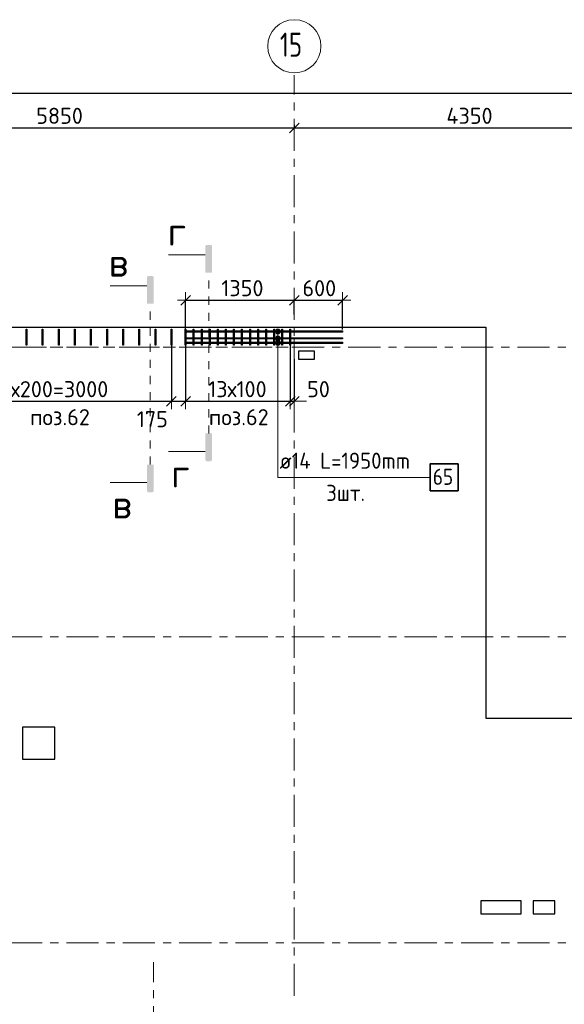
# Model space of a CAD drawing. Header units: metres. Extents: x -38 to 99, y -15 to 21.
# Tile 11 of 88: x 35 to 42, y 8 to 20. Entities that reach past the tile are written whole.
import ezdxf

# ---------------------------------------------------------------- set-up
doc = ezdxf.new("R2010")
doc.units = ezdxf.units.M
doc.header["$PDMODE"] = 65
for name, pattern in [('______11', [0.5, 0.4, -0.05, 0, -0.05]), ('______2', [0.0405, 0.03, -0.0105]), ('______3', [0.5, 0.4, -0.1]), ('______5', [1.1, 0.8, -0.1, 0.1, -0.1]), ('______9', [0.015, 0, -0.015])]:
    doc.linetypes.add(name, pattern=pattern)
for name, color, linetype, lineweight in [('XR$2$Осевая линия (1)', 7, '______5', 13), ('XR$2$Размерная линия (1)', 7, 'Continuous', 13), ('XR$4$Арм.стержн. Доп. арматура', 180, 'Continuous', 35), ('XR$4$Арм.стержн. Хомут', 240, 'Continuous', 35), ('XR$4$Балка (1)', 7, '______3', 13), ('XR$4$Перекрытие (1)', 7, 'Continuous', 35), ('XR$4$Размерная линия (1)', 7, 'Continuous', 13), ('XR$4$Текст_ общее_1', 7, 'Continuous', 13)]:
    doc.layers.add(name, color=color, linetype=linetype, lineweight=lineweight)
doc.styles.add('ISOCPEUR', font='txt')
doc.dimstyles.new('DIMSTYLE_3', dxfattribs={"dimtxt": 0.2, "dimasz": 0.2, "dimexe": 0, "dimexo": 0, "dimgap": 0.1, "dimtad": 2, "dimdec": 0, "dimlfac": 1000, "dimrnd": 5, "dimzin": 12, "dimdsep": 46, "dimtxsty": 'ISOCPEUR', "dimblk1": 'ALL_ML_STRICH', "dimblk2": 'ALL_ML_STRICH', "dimsah": 1, "dimcen": 0, "dimclrd": 7, "dimclre": 256, "dimclrt": 7, "dimadec": 0, "dimazin": 0, "dimtfac": 1, "dimtdec": 0, "dimtix": 1, "dimtmove": 2, "dimatfit": 3, "dimfxl": 0, "dimtzin": 0, "dimlwd": 0, "dimlwe": -3, "dimarcsym": 0})
doc.dimstyles.new('DIMSTYLE_33', dxfattribs={"dimtxt": 0.2, "dimasz": 0.2, "dimexe": 0, "dimexo": 0, "dimgap": 0.1, "dimtad": 2, "dimdec": 0, "dimlfac": 1000, "dimrnd": 5, "dimzin": 12, "dimdsep": 46, "dimtxsty": 'ISOCPEUR', "dimblk1": 'ALL_ML_STRICH', "dimblk2": 'ALL_ML_STRICH', "dimsah": 1, "dimcen": 0, "dimclrd": 7, "dimclre": 256, "dimclrt": 7, "dimadec": 0, "dimazin": 0, "dimtfac": 1, "dimtdec": 0, "dimtix": 1, "dimtmove": 2, "dimatfit": 3, "dimfxl": 0, "dimtvp": 1.2, "dimtzin": 0, "dimlwd": 0, "dimlwe": -3, "dimarcsym": 0})
doc.dimstyles.new('DIMSTYLE_34', dxfattribs={"dimtxt": 0.2, "dimasz": 0.2, "dimexe": 0, "dimexo": 0, "dimgap": 0.1, "dimtad": 0, "dimdec": 0, "dimlfac": 1000, "dimrnd": 5, "dimzin": 12, "dimdsep": 46, "dimtxsty": 'ISOCPEUR', "dimblk1": 'ALL_ML_STRICH', "dimblk2": 'ALL_ML_STRICH', "dimsah": 1, "dimcen": 0, "dimclrd": 7, "dimclre": 256, "dimclrt": 7, "dimadec": 0, "dimazin": 0, "dimtfac": 1, "dimtdec": 0, "dimtix": 1, "dimtmove": 2, "dimatfit": 3, "dimfxl": 0, "dimtvp": 1.2, "dimtzin": 0, "dimlwd": 0, "dimlwe": -3, "dimarcsym": 0})

# ---------------------------------------------------------------- blocks, each defined once
blk = doc.blocks.new('ALL_ML_STRICH')
at = {"color": 0, "linetype": 'ByBlock', "lineweight": -2}
for p, q in [((-1, 0), (0.5, 0)), ((-0.3, -0.3), (0.3, 0.3)), ((0, -0.5), (0, 0.5))]:
    blk.add_line(p, q, dxfattribs=at)
blk = doc.blocks.new('*D11')
at = {"layer": 'DEFPOINTS', "color": 7, "linetype": 'Continuous', "lineweight": 13, "transparency": 33554687}
for p in [(0.5, 19.557), (0.5, 19.377), (61.6, 17.12)]:
    blk.add_point(p, dxfattribs=at)
at = {"layer": 'XR$2$Размерная линия (1)', "color": 9, "linetype": 'Continuous', "lineweight": -2, "true_color": 0xc7c7c7, "transparency": 33554687}
for p, q in [((0.5, 19.357), (0.5, 19.557)), ((61.6, 17.14), (61.6, 19.557))]:
    blk.add_line(p, q, dxfattribs=at)
at = {"layer": 'XR$2$Размерная линия (1)', "color": 7, "linetype": 'Continuous', "lineweight": -2, "transparency": 33554687}
blk.add_line((0.5, 19.557), (61.6, 19.557), dxfattribs=at)
at = {"layer": 'XR$2$Размерная линия (1)', "color": 7, "linetype": 'Continuous', "lineweight": 13, "transparency": 33554687, "xscale": 0.2, "yscale": 0.2, "zscale": 0.2, "rotation": 180}
blk.add_blockref('ALL_ML_STRICH', (0.5, 19.557), dxfattribs=at)
at = {"layer": 'XR$2$Размерная линия (1)', "color": 7, "linetype": 'Continuous', "lineweight": 13, "transparency": 33554687, "xscale": 0.2, "yscale": 0.2, "zscale": 0.2}
blk.add_blockref('ALL_ML_STRICH', (61.6, 19.557), dxfattribs=at)
at = {"layer": 'XR$2$Размерная линия (1)', "color": 7, "linetype": 'Continuous', "lineweight": 13, "transparency": 33554687, "insert": (31.1, 19.707), "char_height": 0.2, "width": 1, "attachment_point": 5, "style": 'ISOCPEUR'}
blk.add_mtext('\\A1;{61100}', dxfattribs=at)
blk = doc.blocks.new('*D34')
at = {"layer": 'DEFPOINTS', "color": 7, "linetype": 'Continuous', "lineweight": 13, "transparency": 33554687}
for p in [(32.85, 19.135), (32.85, 19.126), (38.7, 19.186)]:
    blk.add_point(p, dxfattribs=at)
at = {"layer": 'XR$2$Размерная линия (1)', "color": 9, "linetype": 'Continuous', "lineweight": -2, "true_color": 0xc7c7c7, "transparency": 33554687}
for p, q in [((32.85, 19.126), (32.85, 19.126)), ((38.7, 19.166), (38.7, 19.126))]:
    blk.add_line(p, q, dxfattribs=at)
at = {"layer": 'XR$2$Размерная линия (1)', "color": 7, "linetype": 'Continuous', "lineweight": -2, "transparency": 33554687}
blk.add_line((32.85, 19.126), (38.7, 19.126), dxfattribs=at)
at = {"layer": 'XR$2$Размерная линия (1)', "color": 7, "linetype": 'Continuous', "lineweight": 13, "transparency": 33554687, "xscale": 0.2, "yscale": 0.2, "zscale": 0.2, "rotation": 180}
blk.add_blockref('ALL_ML_STRICH', (32.85, 19.126), dxfattribs=at)
at = {"layer": 'XR$2$Размерная линия (1)', "color": 7, "linetype": 'Continuous', "lineweight": 13, "transparency": 33554687, "xscale": 0.2, "yscale": 0.2, "zscale": 0.2}
blk.add_blockref('ALL_ML_STRICH', (38.7, 19.126), dxfattribs=at)
at = {"layer": 'XR$2$Размерная линия (1)', "color": 7, "linetype": 'Continuous', "lineweight": 13, "transparency": 33554687, "insert": (35.785, 19.276), "char_height": 0.2, "width": 0.8, "attachment_point": 5, "style": 'ISOCPEUR'}
blk.add_mtext('\\A1;{5850}', dxfattribs=at)
blk = doc.blocks.new('*D35')
at = {"layer": 'DEFPOINTS', "color": 7, "linetype": 'Continuous', "lineweight": 13, "transparency": 33554687}
for p in [(38.7, 19.186), (38.7, 19.126), (43.05, 19.104)]:
    blk.add_point(p, dxfattribs=at)
at = {"layer": 'XR$2$Размерная линия (1)', "color": 9, "linetype": 'Continuous', "lineweight": -2, "true_color": 0xc7c7c7, "transparency": 33554687}
for p, q in [((38.7, 19.166), (38.7, 19.126)), ((43.05, 19.124), (43.05, 19.126))]:
    blk.add_line(p, q, dxfattribs=at)
at = {"layer": 'XR$2$Размерная линия (1)', "color": 7, "linetype": 'Continuous', "lineweight": -2, "transparency": 33554687}
blk.add_line((38.7, 19.126), (43.05, 19.126), dxfattribs=at)
at = {"layer": 'XR$2$Размерная линия (1)', "color": 7, "linetype": 'Continuous', "lineweight": 13, "transparency": 33554687, "xscale": 0.2, "yscale": 0.2, "zscale": 0.2, "rotation": 180}
blk.add_blockref('ALL_ML_STRICH', (38.7, 19.126), dxfattribs=at)
at = {"layer": 'XR$2$Размерная линия (1)', "color": 7, "linetype": 'Continuous', "lineweight": 13, "transparency": 33554687, "xscale": 0.2, "yscale": 0.2, "zscale": 0.2}
blk.add_blockref('ALL_ML_STRICH', (43.05, 19.126), dxfattribs=at)
at = {"layer": 'XR$2$Размерная линия (1)', "color": 7, "linetype": 'Continuous', "lineweight": 13, "transparency": 33554687, "insert": (40.875, 19.276), "char_height": 0.2, "width": 0.8, "attachment_point": 5, "style": 'ISOCPEUR'}
blk.add_mtext('\\A1;{4350}', dxfattribs=at)
blk = doc.blocks.new('*D270')
at = {"layer": 'DEFPOINTS', "color": 7, "linetype": 'Continuous', "lineweight": 13, "transparency": 33554687}
for p in [(34.175, 16.482), (37.175, 16.482), (34.175, 15.729)]:
    blk.add_point(p, dxfattribs=at)
at = {"layer": 'XR$4$Размерная линия (1)', "color": 9, "linetype": 'Continuous', "lineweight": -2, "true_color": 0xc7c7c7, "transparency": 33554687}
for p, q in [((34.175, 16.462), (34.175, 15.729)), ((37.175, 16.462), (37.175, 15.729))]:
    blk.add_line(p, q, dxfattribs=at)
at = {"layer": 'XR$4$Размерная линия (1)', "color": 7, "linetype": 'Continuous', "lineweight": -2, "transparency": 33554687}
blk.add_line((34.175, 15.729), (37.175, 15.729), dxfattribs=at)
at = {"layer": 'XR$4$Размерная линия (1)', "color": 7, "linetype": 'Continuous', "lineweight": 13, "transparency": 33554687, "xscale": 0.2, "yscale": 0.2, "zscale": 0.2, "rotation": 180}
blk.add_blockref('ALL_ML_STRICH', (34.175, 15.729), dxfattribs=at)
at = {"layer": 'XR$4$Размерная линия (1)', "color": 7, "linetype": 'Continuous', "lineweight": 13, "transparency": 33554687, "xscale": 0.2, "yscale": 0.2, "zscale": 0.2}
blk.add_blockref('ALL_ML_STRICH', (37.175, 15.729), dxfattribs=at)
at = {"layer": 'XR$4$Размерная линия (1)', "color": 7, "linetype": 'Continuous', "lineweight": 13, "transparency": 33554687, "insert": (34.935, 15.979), "char_height": 0.2, "width": 0.01, "attachment_point": 1, "line_spacing_factor": 0.60241, "style": 'ISOCPEUR'}
blk.add_mtext('15х200=3000', dxfattribs=at)
blk = doc.blocks.new('*D271')
at = {"layer": 'DEFPOINTS', "color": 7, "linetype": 'Continuous', "lineweight": 13, "transparency": 33554687}
for p in [(37.175, 16.482), (37.35, 16.477), (37.175, 15.729)]:
    blk.add_point(p, dxfattribs=at)
at = {"layer": 'XR$4$Размерная линия (1)', "color": 9, "linetype": 'Continuous', "lineweight": -2, "true_color": 0xc7c7c7, "transparency": 33554687}
for p, q in [((37.175, 16.462), (37.175, 15.729)), ((37.35, 16.457), (37.35, 15.729))]:
    blk.add_line(p, q, dxfattribs=at)
at = {"layer": 'XR$4$Размерная линия (1)', "color": 7, "linetype": 'Continuous', "lineweight": -2, "transparency": 33554687}
blk.add_line((37.175, 15.729), (37.35, 15.729), dxfattribs=at)
at = {"layer": 'XR$4$Размерная линия (1)', "color": 7, "linetype": 'Continuous', "lineweight": 13, "transparency": 33554687, "xscale": 0.2, "yscale": 0.2, "zscale": 0.2, "rotation": 180}
blk.add_blockref('ALL_ML_STRICH', (37.175, 15.729), dxfattribs=at)
at = {"layer": 'XR$4$Размерная линия (1)', "color": 7, "linetype": 'Continuous', "lineweight": 13, "transparency": 33554687, "xscale": 0.2, "yscale": 0.2, "zscale": 0.2}
blk.add_blockref('ALL_ML_STRICH', (37.35, 15.729), dxfattribs=at)
at = {"layer": 'XR$4$Размерная линия (1)', "color": 7, "linetype": 'Continuous', "lineweight": 13, "transparency": 33554687, "insert": (36.937, 15.506), "char_height": 0.2, "width": 0.6, "attachment_point": 5, "style": 'ISOCPEUR'}
blk.add_mtext('\\A1;{175}', dxfattribs=at)
blk = doc.blocks.new('*D272')
at = {"layer": 'DEFPOINTS', "color": 7, "linetype": 'Continuous', "lineweight": 13, "transparency": 33554687}
for p in [(37.35, 16.477), (38.65, 16.481), (37.35, 15.729)]:
    blk.add_point(p, dxfattribs=at)
at = {"layer": 'XR$4$Размерная линия (1)', "color": 9, "linetype": 'Continuous', "lineweight": -2, "true_color": 0xc7c7c7, "transparency": 33554687}
for p, q in [((37.35, 16.457), (37.35, 15.729)), ((38.65, 16.461), (38.65, 15.729))]:
    blk.add_line(p, q, dxfattribs=at)
at = {"layer": 'XR$4$Размерная линия (1)', "color": 7, "linetype": 'Continuous', "lineweight": -2, "transparency": 33554687}
blk.add_line((37.35, 15.729), (38.65, 15.729), dxfattribs=at)
at = {"layer": 'XR$4$Размерная линия (1)', "color": 7, "linetype": 'Continuous', "lineweight": 13, "transparency": 33554687, "xscale": 0.2, "yscale": 0.2, "zscale": 0.2, "rotation": 180}
blk.add_blockref('ALL_ML_STRICH', (37.35, 15.729), dxfattribs=at)
at = {"layer": 'XR$4$Размерная линия (1)', "color": 7, "linetype": 'Continuous', "lineweight": 13, "transparency": 33554687, "xscale": 0.2, "yscale": 0.2, "zscale": 0.2}
blk.add_blockref('ALL_ML_STRICH', (38.65, 15.729), dxfattribs=at)
at = {"layer": 'XR$4$Размерная линия (1)', "color": 7, "linetype": 'Continuous', "lineweight": 13, "transparency": 33554687, "insert": (37.63, 15.979), "char_height": 0.2, "width": 0.01, "attachment_point": 1, "line_spacing_factor": 0.60241, "style": 'ISOCPEUR'}
blk.add_mtext('13х100', dxfattribs=at)
blk = doc.blocks.new('*D273')
at = {"layer": 'DEFPOINTS', "color": 7, "linetype": 'Continuous', "lineweight": 13, "transparency": 33554687}
for p in [(38.65, 16.481), (38.7, 16.27), (38.65, 15.729)]:
    blk.add_point(p, dxfattribs=at)
at = {"layer": 'XR$4$Размерная линия (1)', "color": 9, "linetype": 'Continuous', "lineweight": -2, "true_color": 0xc7c7c7, "transparency": 33554687}
for p, q in [((38.65, 16.461), (38.65, 15.729)), ((38.7, 16.25), (38.7, 15.729))]:
    blk.add_line(p, q, dxfattribs=at)
at = {"layer": 'XR$4$Размерная линия (1)', "color": 7, "linetype": 'Continuous', "lineweight": -2, "transparency": 33554687}
blk.add_line((38.65, 15.729), (38.7, 15.729), dxfattribs=at)
at = {"layer": 'XR$4$Размерная линия (1)', "color": 7, "linetype": 'Continuous', "lineweight": 13, "transparency": 33554687, "xscale": 0.2, "yscale": 0.2, "zscale": 0.2}
blk.add_blockref('ALL_ML_STRICH', (38.7, 15.729), dxfattribs=at)
at = {"layer": 'XR$4$Размерная линия (1)', "color": 7, "linetype": 'Continuous', "lineweight": 13, "transparency": 33554687, "xscale": 0.2, "yscale": 0.2, "zscale": 0.2, "rotation": 180}
blk.add_blockref('ALL_ML_STRICH', (38.65, 15.729), dxfattribs=at)
at = {"layer": 'XR$4$Размерная линия (1)', "color": 7, "linetype": 'Continuous', "lineweight": 13, "transparency": 33554687, "insert": (39, 15.879), "char_height": 0.2, "width": 0.4, "attachment_point": 5, "style": 'ISOCPEUR'}
blk.add_mtext('\\A1;{50}', dxfattribs=at)
blk = doc.blocks.new('*D276')
at = {"layer": 'DEFPOINTS', "color": 7, "linetype": 'Continuous', "lineweight": 13, "transparency": 33554687}
for p in [(37.35, 16.984), (38.7, 16.787), (37.35, 16.605)]:
    blk.add_point(p, dxfattribs=at)
at = {"layer": 'XR$4$Размерная линия (1)', "color": 9, "linetype": 'Continuous', "lineweight": -2, "true_color": 0xc7c7c7, "transparency": 33554687}
for p, q in [((37.35, 16.625), (37.35, 16.984)), ((38.7, 16.807), (38.7, 16.984))]:
    blk.add_line(p, q, dxfattribs=at)
at = {"layer": 'XR$4$Размерная линия (1)', "color": 7, "linetype": 'Continuous', "lineweight": -2, "transparency": 33554687}
blk.add_line((37.35, 16.984), (38.7, 16.984), dxfattribs=at)
at = {"layer": 'XR$4$Размерная линия (1)', "color": 7, "linetype": 'Continuous', "lineweight": 13, "transparency": 33554687, "xscale": 0.2, "yscale": 0.2, "zscale": 0.2, "rotation": 180}
blk.add_blockref('ALL_ML_STRICH', (37.35, 16.984), dxfattribs=at)
at = {"layer": 'XR$4$Размерная линия (1)', "color": 7, "linetype": 'Continuous', "lineweight": 13, "transparency": 33554687, "xscale": 0.2, "yscale": 0.2, "zscale": 0.2}
blk.add_blockref('ALL_ML_STRICH', (38.7, 16.984), dxfattribs=at)
at = {"layer": 'XR$4$Размерная линия (1)', "color": 7, "linetype": 'Continuous', "lineweight": 13, "transparency": 33554687, "insert": (38.055, 17.134), "char_height": 0.2, "width": 0.8, "attachment_point": 5, "style": 'ISOCPEUR'}
blk.add_mtext('\\A1;{1350}', dxfattribs=at)
blk = doc.blocks.new('*D277')
at = {"layer": 'DEFPOINTS', "color": 7, "linetype": 'Continuous', "lineweight": 13, "transparency": 33554687}
for p in [(38.7, 16.984), (38.7, 16.787), (39.3, 16.602)]:
    blk.add_point(p, dxfattribs=at)
at = {"layer": 'XR$4$Размерная линия (1)', "color": 9, "linetype": 'Continuous', "lineweight": -2, "true_color": 0xc7c7c7, "transparency": 33554687}
for p, q in [((38.7, 16.807), (38.7, 16.984)), ((39.3, 16.622), (39.3, 16.984))]:
    blk.add_line(p, q, dxfattribs=at)
at = {"layer": 'XR$4$Размерная линия (1)', "color": 7, "linetype": 'Continuous', "lineweight": -2, "transparency": 33554687}
blk.add_line((38.7, 16.984), (39.3, 16.984), dxfattribs=at)
at = {"layer": 'XR$4$Размерная линия (1)', "color": 7, "linetype": 'Continuous', "lineweight": 13, "transparency": 33554687, "xscale": 0.2, "yscale": 0.2, "zscale": 0.2, "rotation": 180}
blk.add_blockref('ALL_ML_STRICH', (38.7, 16.984), dxfattribs=at)
at = {"layer": 'XR$4$Размерная линия (1)', "color": 7, "linetype": 'Continuous', "lineweight": 13, "transparency": 33554687, "xscale": 0.2, "yscale": 0.2, "zscale": 0.2}
blk.add_blockref('ALL_ML_STRICH', (39.3, 16.984), dxfattribs=at)
at = {"layer": 'XR$4$Размерная линия (1)', "color": 7, "linetype": 'Continuous', "lineweight": 13, "transparency": 33554687, "insert": (39.01, 17.134), "char_height": 0.2, "width": 0.6, "attachment_point": 5, "style": 'ISOCPEUR'}
blk.add_mtext('\\A1;{600}', dxfattribs=at)

msp = doc.modelspace()

# ---------------------------------------------------------------- hatches: boundary and pattern name
at = {"linetype": 'Continuous', "lineweight": 25, "true_color": 0x000000, "transparency": 33554687}
for points in [[(37.5953, 17.6543), (37.5958, 17.6568), (37.5966, 17.6592), (37.5978, 17.6615), (37.5992, 17.6636), (37.6009, 17.6655), (37.6028, 17.6672), (37.6049, 17.6686), (37.6072, 17.6698), (37.6096, 17.6706), (37.6121, 17.6711), (37.6147, 17.6713), (37.6592, 17.6713), (37.6618, 17.6711), (37.6643, 17.6706), (37.6667, 17.6698), (37.669, 17.6686), (37.6711, 17.6672), (37.673, 17.6655), (37.6747, 17.6636), (37.6761, 17.6615), (37.6773, 17.6592), (37.6781, 17.6568), (37.6786, 17.6543), (37.6787, 17.6517), (37.6787, 17.3267), (37.5951, 17.3267), (37.5951, 17.6517)], [(36.8706, 17.2682), (36.8711, 17.2708), (36.8719, 17.2732), (36.873, 17.2755), (36.8745, 17.2776), (36.8761, 17.2795), (36.8781, 17.2812), (36.8802, 17.2826), (36.8825, 17.2838), (36.8849, 17.2846), (36.8874, 17.2851), (36.89, 17.2852), (36.9345, 17.2852), (36.937, 17.2851), (36.9395, 17.2846), (36.942, 17.2838), (36.9443, 17.2826), (36.9464, 17.2812), (36.9483, 17.2795), (36.95, 17.2776), (36.9514, 17.2755), (36.9525, 17.2732), (36.9534, 17.2708), (36.9539, 17.2682), (36.954, 17.2657), (36.954, 16.9407), (36.8704, 16.9407), (36.8704, 17.2657)], [(37.5953, 15.0013), (37.5951, 15.0038), (37.5951, 15.3288), (37.6787, 15.3288), (37.6787, 15.0038), (37.6786, 15.0013), (37.6781, 14.9988), (37.6773, 14.9964), (37.6761, 14.9941), (37.6747, 14.9919), (37.673, 14.99), (37.6711, 14.9883), (37.669, 14.9869), (37.6667, 14.9858), (37.6643, 14.985), (37.6618, 14.9845), (37.6592, 14.9843), (37.6147, 14.9843), (37.6121, 14.9845), (37.6096, 14.985), (37.6072, 14.9858), (37.6049, 14.9869), (37.6028, 14.9883), (37.6009, 14.99), (37.5992, 14.9919), (37.5978, 14.9941), (37.5966, 14.9964), (37.5958, 14.9988)], [(36.8706, 14.6153), (36.8704, 14.6178), (36.8704, 14.9428), (36.954, 14.9428), (36.954, 14.6178), (36.9539, 14.6153), (36.9534, 14.6128), (36.9525, 14.6103), (36.9514, 14.608), (36.95, 14.6059), (36.9483, 14.604), (36.9464, 14.6023), (36.9443, 14.6009), (36.942, 14.5998), (36.9395, 14.5989), (36.937, 14.5984), (36.9345, 14.5983), (36.89, 14.5983), (36.8874, 14.5984), (36.8849, 14.5989), (36.8825, 14.5998), (36.8802, 14.6009), (36.8781, 14.6023), (36.8761, 14.604), (36.8745, 14.6059), (36.873, 14.608), (36.8719, 14.6103), (36.8711, 14.6128)]]:
    msp.add_hatch(color=18, dxfattribs=at).paths.add_polyline_path(points, flags=16)
at = {"layer": 'XR$4$Арм.стержн. Доп. арматура', "linetype": 'Continuous', "lineweight": 13, "transparency": 33554687}
for points in [[(38.4661, 16.5952), (38.5261, 16.5952), (38.5219, 16.6102)], [(38.4661, 16.5952), (38.5219, 16.6102), (38.4703, 16.6102)], [(38.4703, 16.5802), (38.5261, 16.5952), (38.4661, 16.5952)], [(38.4661, 16.5103), (38.5261, 16.5103), (38.5219, 16.5253)], [(38.4661, 16.5103), (38.5219, 16.5253), (38.4703, 16.5253)], [(38.4703, 16.6102), (38.5219, 16.6102), (38.5111, 16.621)], [(38.4703, 16.6102), (38.5111, 16.621), (38.4811, 16.621)], [(38.4703, 16.5802), (38.5219, 16.5802), (38.5261, 16.5952)], [(38.4811, 16.5694), (38.5219, 16.5802), (38.4703, 16.5802)], [(38.4703, 16.5253), (38.5219, 16.5253), (38.5111, 16.5361)], [(38.4703, 16.5253), (38.5111, 16.5361), (38.4811, 16.5361)], [(38.4811, 16.621), (38.5111, 16.621), (38.4961, 16.6252)], [(38.4811, 16.5694), (38.5111, 16.5694), (38.5219, 16.5802)], [(38.5111, 16.5694), (38.4811, 16.5694), (38.4961, 16.5652)], [(38.4811, 16.5361), (38.5111, 16.5361), (38.4961, 16.5403)], [(38.4703, 16.4953), (38.5261, 16.5103), (38.4661, 16.5103)], [(38.4661, 16.4552), (38.5261, 16.4552), (38.5219, 16.4702)], [(38.4661, 16.4552), (38.5219, 16.4702), (38.4703, 16.4702)], [(38.4703, 16.4402), (38.5261, 16.4552), (38.4661, 16.4552)], [(38.4703, 16.4953), (38.5219, 16.4953), (38.5261, 16.5103)], [(38.4811, 16.4845), (38.5219, 16.4953), (38.4703, 16.4953)], [(38.4703, 16.4702), (38.5219, 16.4702), (38.5111, 16.481)], [(38.4703, 16.4702), (38.5111, 16.481), (38.4811, 16.481)], [(38.4703, 16.4402), (38.5219, 16.4402), (38.5261, 16.4552)], [(38.4811, 16.4294), (38.5219, 16.4402), (38.4703, 16.4402)], [(38.4811, 16.4845), (38.5111, 16.4845), (38.5219, 16.4953)], [(38.4811, 16.481), (38.5111, 16.481), (38.4961, 16.4852)], [(38.5111, 16.4845), (38.4811, 16.4845), (38.4961, 16.4803)], [(38.4811, 16.4294), (38.5111, 16.4294), (38.5219, 16.4402)], [(38.5111, 16.4294), (38.4811, 16.4294), (38.4961, 16.4252)]]:
    msp.add_hatch(color=7, dxfattribs=at).paths.add_polyline_path(points)

# ---------------------------------------------------------------- linework, layer by layer
at = {"color": 7, "linetype": 'Continuous', "lineweight": 13, "transparency": 33554687}
for p, q in [((37.5951, 17.5497), (37.1384, 17.5497)), ((36.8704, 17.1637), (36.4137, 17.1637)), ((37.5951, 15.1058), (37.1384, 15.1058)), ((36.8704, 14.7198), (36.4137, 14.7198))]:
    msp.add_line(p, q, dxfattribs=at)
at = {"color": 7, "linetype": '______9', "lineweight": 13, "transparency": 33554687}
for p, q in [((37.6369, 15.3288), (37.6369, 17.3267)), ((36.9122, 14.9428), (36.9122, 16.9407))]:
    msp.add_line(p, q, dxfattribs=at)
at = {"layer": 'XR$2$Осевая линия (1)', "color": 253, "linetype": '______11', "lineweight": 13, "true_color": 0xa0a0a0, "transparency": 33554687}
for p, q in [((38.7, 8.34), (38.7, 19.78)), ((-2.63, 16.4), (62.6, 16.4)), ((-2.63, 12.8), (62.6, 12.8)), ((-2.63, 9), (62.6, 9)), ((36.95, -3.39), (36.95, 8.76))]:
    msp.add_line(p, q, dxfattribs=at)
at = {"layer": 'XR$2$Осевая линия (1)', "color": 7, "linetype": 'Continuous', "lineweight": 13, "transparency": 33554687}
msp.add_circle((38.7004, 20.1401), 0.3304, dxfattribs=at)
at = {"layer": 'XR$4$Арм.стержн. Доп. арматура', "color": 7, "linetype": 'Continuous', "lineweight": 13, "transparency": 33554687}
for p, q in [((38.4661, 16.5952), (38.4661, 16.5952)), ((38.4961, 16.6252), (38.4961, 16.6252)), ((38.4961, 14.7835), (38.4961, 16.5952)), ((38.4961, 16.5652), (38.4961, 16.5652)), ((38.4961, 16.5403), (38.4961, 16.5403)), ((38.5261, 16.5952), (38.5261, 16.5952)), ((38.4661, 16.5103), (38.4661, 16.5103)), ((38.4661, 16.4552), (38.4661, 16.4552)), ((38.4961, 14.7835), (38.4961, 16.5103)), ((38.4961, 16.4852), (38.4961, 16.4852)), ((38.4961, 16.4803), (38.4961, 16.4803)), ((38.4961, 14.7835), (38.4961, 16.4552)), ((38.4961, 16.4252), (38.4961, 16.4252)), ((38.5261, 16.5103), (38.5261, 16.5103)), ((38.5261, 16.4552), (38.5261, 16.4552)), ((38.4961, 14.7835), (40.3761, 14.7835))]:
    msp.add_line(p, q, dxfattribs=at)
at = {"layer": 'XR$4$Арм.стержн. Доп. арматура', "color": 7, "linetype": 'Continuous', "lineweight": 25, "transparency": 33554687}
for points in [[(39.3, 16.5882), (37.35, 16.5882), (37.35, 16.6022), (39.3, 16.6022), (39.3, 16.5882)], [(39.3, 16.5033), (37.35, 16.5033), (37.35, 16.5173), (39.3, 16.5173), (39.3, 16.5033)], [(39.3, 16.4482), (37.35, 16.4482), (37.35, 16.4622), (39.3, 16.4622), (39.3, 16.4482)]]:
    msp.add_lwpolyline(points, dxfattribs=at)
at = {"layer": 'XR$4$Арм.стержн. Доп. арматура', "color": 7, "linetype": 'Continuous', "lineweight": 35, "transparency": 33554687}
msp.add_lwpolyline([(40.3861, 14.6169), (40.7328, 14.6169), (40.7328, 14.9502), (40.3861, 14.9502), (40.3861, 14.6169)], dxfattribs=at)
at = {"layer": 'XR$4$Арм.стержн. Доп. арматура', "color": 7, "linetype": 'Continuous', "lineweight": 13, "transparency": 33554687}
for centre in [(38.4961, 16.5952), (38.4961, 16.5103), (38.4961, 16.4552)]:
    msp.add_circle(centre, 0.03, dxfattribs=at)
at = {"layer": 'XR$4$Арм.стержн. Хомут', "color": 40, "linetype": 'Continuous', "lineweight": 25, "transparency": 33554687}
for points in [[(35.371, 16.4252), (35.371, 16.6253), (35.379, 16.6253), (35.379, 16.4252), (35.371, 16.4252)], [(35.571, 16.4252), (35.571, 16.6253), (35.579, 16.6253), (35.579, 16.4252), (35.571, 16.4252)], [(35.771, 16.4252), (35.771, 16.6253), (35.779, 16.6253), (35.779, 16.4252), (35.771, 16.4252)], [(35.971, 16.4252), (35.971, 16.6253), (35.979, 16.6253), (35.979, 16.4252), (35.971, 16.4252)], [(36.171, 16.4252), (36.171, 16.6253), (36.179, 16.6253), (36.179, 16.4252), (36.171, 16.4252)], [(36.371, 16.4252), (36.371, 16.6253), (36.379, 16.6253), (36.379, 16.4252), (36.371, 16.4252)], [(36.571, 16.4252), (36.571, 16.6253), (36.579, 16.6253), (36.579, 16.4252), (36.571, 16.4252)], [(36.771, 16.4252), (36.771, 16.6253), (36.779, 16.6253), (36.779, 16.4252), (36.771, 16.4252)], [(36.971, 16.4252), (36.971, 16.6253), (36.979, 16.6253), (36.979, 16.4252), (36.971, 16.4252)], [(37.171, 16.4252), (37.171, 16.6253), (37.179, 16.6253), (37.179, 16.4252), (37.171, 16.4252)], [(37.346, 16.4252), (37.346, 16.6253), (37.354, 16.6253), (37.354, 16.4252), (37.346, 16.4252)], [(37.446, 16.4252), (37.446, 16.6253), (37.454, 16.6253), (37.454, 16.4252), (37.446, 16.4252)], [(37.546, 16.4252), (37.546, 16.6253), (37.554, 16.6253), (37.554, 16.4252), (37.546, 16.4252)], [(37.646, 16.4252), (37.646, 16.6253), (37.654, 16.6253), (37.654, 16.4252), (37.646, 16.4252)], [(37.746, 16.4252), (37.746, 16.6253), (37.754, 16.6253), (37.754, 16.4252), (37.746, 16.4252)], [(37.846, 16.4252), (37.846, 16.6253), (37.854, 16.6253), (37.854, 16.4252), (37.846, 16.4252)], [(37.946, 16.4252), (37.946, 16.6253), (37.954, 16.6253), (37.954, 16.4252), (37.946, 16.4252)], [(38.046, 16.4252), (38.046, 16.6253), (38.054, 16.6253), (38.054, 16.4252), (38.046, 16.4252)], [(38.146, 16.4252), (38.146, 16.6253), (38.154, 16.6253), (38.154, 16.4252), (38.146, 16.4252)], [(38.246, 16.4252), (38.246, 16.6253), (38.254, 16.6253), (38.254, 16.4252), (38.246, 16.4252)], [(38.346, 16.4252), (38.346, 16.6253), (38.354, 16.6253), (38.354, 16.4252), (38.346, 16.4252)], [(38.446, 16.4252), (38.446, 16.6253), (38.454, 16.6253), (38.454, 16.4252), (38.446, 16.4252)], [(38.546, 16.4252), (38.546, 16.6253), (38.554, 16.6253), (38.554, 16.4252), (38.546, 16.4252)], [(38.646, 16.4252), (38.646, 16.6253), (38.654, 16.6253), (38.654, 16.4252), (38.646, 16.4252)]]:
    msp.add_lwpolyline(points, dxfattribs=at)
at = {"layer": 'XR$4$Балка (1)', "color": 7, "linetype": '______2', "lineweight": 18, "transparency": 33554687}
for p, q in [((38.7, 16.4002), (38.7, 16.6502)), ((32.725, 16.4002), (38.7, 16.4002))]:
    msp.add_line(p, q, dxfattribs=at)
at = {"layer": 'XR$4$Перекрытие (1)', "color": 7, "linetype": 'Continuous', "lineweight": 25, "transparency": 33554687}
for p, q in [((32.725, 16.6502), (41.0797, 16.6502)), ((41.0797, 16.6502), (41.0797, 11.7903)), ((38.95, 16.3503), (38.75, 16.3502)), ((38.75, 16.3502), (38.75, 16.2503)), ((38.95, 16.2504), (38.95, 16.3503)), ((38.75, 16.2503), (38.95, 16.2504)), ((41.0797, 11.7903), (42.85, 11.7903)), ((35.3269, 11.6802), (35.3269, 11.2802)), ((35.7269, 11.6802), (35.3269, 11.6802)), ((35.7269, 11.2802), (35.7269, 11.6802)), ((35.3269, 11.2802), (35.7269, 11.2802)), ((41.0154, 9.5195), (41.0154, 9.3595)), ((41.5154, 9.5195), (41.0154, 9.5195)), ((41.5154, 9.3595), (41.5154, 9.5195)), ((41.6656, 9.5195), (41.6656, 9.3595)), ((41.9356, 9.5195), (41.6656, 9.5195)), ((41.9356, 9.3595), (41.9356, 9.5195)), ((41.0154, 9.3595), (41.5154, 9.3595)), ((41.6656, 9.3595), (41.9356, 9.3595))]:
    msp.add_line(p, q, dxfattribs=at)

# ---------------------------------------------------------------- texts
at = {"color": 7, "linetype": 'Continuous', "lineweight": 13, "transparency": 33554687, "char_height": 0.35, "width": 0.381111, "attachment_point": 5, "style": 'ISOCPEUR'}
for s, insert in [('\\A1;{\\fISOCPEUR|i0|b0;\\H0.350000;\\W1.000000;\\C7;г}\\P', (37.2411, 17.8388)), ('\\A1;{\\fISOCPEUR|i0|b0;\\H0.350000;\\W1.000000;\\C7;в}\\P', (36.5163, 17.4527)), ('\\A1;{\\fISOCPEUR|i0|b0;\\H0.350000;\\W1.000000;\\C7;г}\\P', (37.2855, 14.8336)), ('\\A1;{\\fISOCPEUR|i0|b0;\\H0.350000;\\W1.000000;\\C7;в}\\P', (36.5607, 14.4475))]:
    msp.add_mtext(s, dxfattribs=dict(at, insert=insert))
at = {"layer": 'XR$2$Осевая линия (1)', "color": 7, "linetype": 'Continuous', "lineweight": 13, "transparency": 33554687, "insert": (38.5204, 20.0096), "char_height": 0.3, "width": 0.472281, "attachment_point": 7, "style": 'ISOCPEUR'}
msp.add_mtext('\\W0.75;15', dxfattribs=at)
at = {"layer": 'XR$4$Арм.стержн. Доп. арматура', "color": 7, "linetype": 'Continuous', "lineweight": 25, "transparency": 33554687, "char_height": 0.2, "attachment_point": 7, "style": 'ISOCPEUR'}
for s, insert, width in [('\\W0.94;ø14 L=1950mm ', (38.5161, 14.8902), 1.933176), ('\\W0.87;65', (40.4194, 14.6902), 0.367208), ('\\W0.94;3шт. ', (39.0961, 14.4902), 0.774191)]:
    msp.add_mtext(s, dxfattribs=dict(at, insert=insert, width=width))
at = {"layer": 'XR$4$Текст_ общее_1', "color": 7, "linetype": 'Continuous', "lineweight": 13, "transparency": 33554687, "char_height": 0.2, "width": 0.844937, "attachment_point": 5, "style": 'ISOCPEUR'}
for insert in [(35.7906, 15.5311), (38.0106, 15.5311)]:
    msp.add_mtext('\\A1;{\\fISOCPEUR|i0|b0;\\H0.200000;\\W1.000000;\\C7;поз.62}\\P', dxfattribs=dict(at, insert=insert))

# ---------------------------------------------------------------- dimensions: what is measured, and where the dimension line sits
at = {"layer": 'XR$2$Размерная линия (1)', "color": 7, "linetype": 'Continuous', "lineweight": 13, "transparency": 33554687}
for base, p1, p2, picture, middle in [((61.6, 19.5574), (0.5, 19.3568), (61.6, 17.1397), '*D11', (31.1, 19.7074)), ((38.7, 19.1261), (32.85, 19.1261), (38.7, 19.1656), '*D34', (35.785, 19.2761)), ((43.05, 19.1261), (38.7, 19.1656), (43.05, 19.1244), '*D35', (40.875, 19.2761))]:
    dim = msp.add_linear_dim(base=base, p1=p1, p2=p2, dimstyle='DIMSTYLE_3', override={"dimpost": '<>', "dimclrd": 7, "dimclre": 9, "dimclrt": 7, "dimlwd": 0, "dimlwe": 65533}, dxfattribs=at)
    dim.commit()
    dim.dimension.update_dxf_attribs({"geometry": picture, "text_midpoint": middle, "dimtype": 160})
at = {"layer": 'XR$4$Размерная линия (1)', "color": 7, "linetype": 'Continuous', "lineweight": 13, "transparency": 33554687}
for base, p1, p2, dimstyle, picture, middle in [((38.7, 16.9842), (37.35, 16.6253), (38.7, 16.8073), 'DIMSTYLE_3', '*D276', (38.055, 17.1342)), ((39.3, 16.9842), (38.7, 16.8073), (39.3, 16.6222), 'DIMSTYLE_3', '*D277', (39.01, 17.1342)), ((37.35, 15.7293), (37.175, 16.4618), (37.35, 16.4575), 'DIMSTYLE_34', '*D271', (36.9366, 15.5056)), ((38.7, 15.7293), (38.65, 16.4607), (38.7, 16.2503), 'DIMSTYLE_33', '*D273', (39.0001, 15.879))]:
    dim = msp.add_linear_dim(base=base, p1=p1, p2=p2, dimstyle=dimstyle, override={"dimpost": '<>', "dimclrd": 7, "dimclre": 9, "dimclrt": 7, "dimlwd": 0, "dimlwe": 65533}, dxfattribs=at)
    dim.commit()
    dim.dimension.update_dxf_attribs({"geometry": picture, "text_midpoint": middle, "dimtype": 160})
for base, p1, p2, text, picture, middle in [((37.175, 15.7293), (34.175, 16.4618), (37.175, 16.4618), '15х200=3000', '*D270', (35.675, 15.8293)), ((38.65, 15.7293), (37.35, 16.4575), (38.65, 16.4607), '13х100', '*D272', (38, 15.8293))]:
    dim = msp.add_linear_dim(base=base, p1=p1, p2=p2, text=text, dimstyle='DIMSTYLE_3', override={"dimpost": '<>', "dimclrd": 7, "dimclre": 9, "dimclrt": 7, "dimlwd": 0, "dimlwe": 65533}, dxfattribs=at)
    dim.commit()
    dim.dimension.update_dxf_attribs({"geometry": picture, "text_midpoint": middle, "dimtype": 160})

doc.saveas('drawing.dxf')
